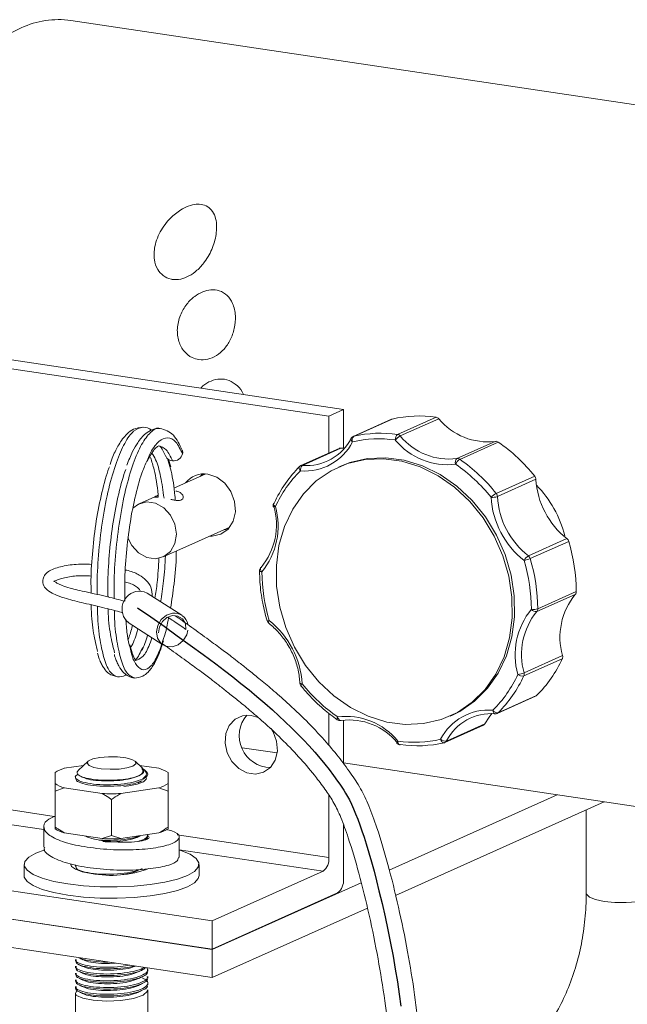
# Model space of a CAD drawing. Header units: millimetres. Extents: x 0 to 420, y 0 to 297.
# Tile 16 of 31: x 188.98 to 195.6, y 214.68 to 225.4. Entities that reach past the tile are written whole.
import ezdxf

# ---------------------------------------------------------------- set-up
doc = ezdxf.new("R2010")
doc.units = ezdxf.units.MM

msp = doc.modelspace()

# ---------------------------------------------------------------- linework, layer by layer
at = {"color": 7, "linetype": 'Continuous', "lineweight": 0}
for p, q in [((198.144, 224.106), (189.536, 225.393)), ((192.347, 221.084), (183.548, 222.399)), ((192.506, 221.155), (183.707, 222.47)), ((192.347, 221.084), (192.506, 221.155)), ((192.506, 221.155), (192.506, 220.735)), ((192.347, 220.683), (192.347, 221.084)), ((193.029, 221.05), (192.61, 220.862)), ((193.035, 221.052), (192.616, 220.864)), ((193.095, 220.885), (193.514, 221.072)), ((193.543, 221.056), (193.124, 220.868)), ((193.74, 220.621), (194.159, 220.809)), ((194.19, 220.801), (193.771, 220.613)), ((192.46, 220.733), (192.04, 220.545)), ((192.478, 220.736), (192.058, 220.548)), ((192.506, 220.735), (192.478, 220.736)), ((190.624, 220.533), (190.601, 220.612)), ((192.476, 220.54), (192.451, 220.529)), ((191.008, 220.456), (190.657, 220.298)), ((194.168, 220.242), (194.588, 220.43)), ((194.601, 220.396), (194.182, 220.208)), ((190.449, 220.205), (190.281, 220.13)), ((190.486, 220.221), (190.449, 220.205)), ((190.755, 219.646), (191.268, 219.876)), ((191.243, 219.847), (191.205, 219.848)), ((191.236, 219.862), (191.257, 219.862)), ((194.519, 219.562), (194.938, 219.75)), ((194.958, 219.72), (194.539, 219.533)), ((190.541, 219.55), (190.755, 219.646)), ((194.622, 218.986), (195.041, 219.174)), ((190.744, 218.915), (190.369, 219.156)), ((195.03, 219.143), (194.611, 218.955)), ((190.162, 218.836), (190.538, 218.594)), ((194.888, 218.442), (194.469, 218.254)), ((194.472, 218.289), (194.891, 218.477)), ((194.179, 217.846), (194.598, 218.034)), ((194.189, 217.853), (194.608, 218.041)), ((192.347, 217.497), (192.347, 217.848)), ((193.667, 217.817), (193.692, 217.828)), ((192.475, 217.769), (192.479, 217.77)), ((192.506, 217.774), (192.506, 217.299)), ((193.61, 217.53), (194.029, 217.718)), ((193.627, 217.546), (194.046, 217.734)), ((191.403, 217.473), (191.783, 217.416)), ((189.465, 217.25), (189.675, 217.281)), ((189.723, 217.325), (189.615, 217.225)), ((190.316, 217.251), (190.237, 217.325)), ((190.284, 217.281), (190.494, 217.25)), ((192.506, 217.308), (197.027, 216.633)), ((189.364, 217.081), (189.364, 217.204)), ((189.586, 217.153), (189.586, 217.142)), ((190.359, 217.211), (190.337, 217.232)), ((190.596, 217.204), (190.596, 217.081)), ((189.364, 217.001), (189.364, 217.081)), ((189.465, 217.035), (189.364, 217.001)), ((189.878, 216.974), (189.465, 217.035)), ((190.494, 217.035), (190.081, 216.974)), ((190.596, 217.001), (190.494, 217.035)), ((189.364, 216.609), (189.364, 217.001)), ((190.596, 216.609), (190.596, 217.001)), ((192.347, 216.278), (192.347, 216.953)), ((193.004, 216.141), (194.833, 216.961)), ((191.077, 215.586), (182.278, 216.901)), ((189.98, 216.517), (189.98, 216.909)), ((195.346, 216.884), (193.072, 215.865)), ((195.149, 216.795), (195.149, 215.887)), ((189.243, 216.612), (189.243, 216.391)), ((190.596, 216.609), (190.596, 216.59)), ((192.506, 216.633), (192.506, 216.042)), ((191.077, 215.279), (182.278, 216.594)), ((191.077, 215.277), (182.278, 216.592)), ((189.878, 216.483), (189.465, 216.545)), ((189.878, 216.483), (189.98, 216.517)), ((189.98, 216.517), (190.081, 216.483)), ((190.494, 216.545), (190.081, 216.483)), ((190.273, 216.504), (190.295, 216.515)), ((190.373, 216.511), (190.373, 216.527)), ((190.716, 216.277), (190.716, 216.498)), ((191.077, 214.97), (182.278, 216.285)), ((189.027, 216.203), (189.027, 216.08)), ((189.586, 216.197), (189.586, 216.18)), ((190.932, 216.08), (190.932, 216.203)), ((191.077, 215.586), (192.283, 216.127)), ((191.077, 215.277), (192.698, 216.003)), ((192.442, 215.891), (191.077, 215.279)), ((192.766, 215.727), (191.077, 214.97)), ((191.077, 215.279), (191.077, 215.586)), ((191.077, 214.97), (191.077, 215.277)), ((189.586, 215.166), (189.586, 215.149)), ((189.586, 215.093), (189.586, 215.076)), ((189.586, 215.019), (189.586, 215.002)), ((190.373, 215.039), (190.373, 215.056)), ((189.586, 214.945), (189.586, 214.928)), ((190.373, 214.965), (190.373, 214.982)), ((190.373, 214.892), (190.373, 214.909)), ((189.586, 214.872), (189.586, 214.855)), ((189.586, 214.798), (189.586, 213.394)), ((190.373, 213.394), (190.373, 214.835))]:
    msp.add_line(p, q, dxfattribs=at)
at = {"color": 8, "linetype": 'Continuous', "lineweight": 0}
for p, q in [((190.628, 220.485), (190.588, 220.622)), ((189.356, 216.725), (185.193, 217.347)), ((189.243, 216.581), (185.217, 217.183)), ((192.347, 216.278), (190.693, 216.525)), ((192.283, 216.127), (190.716, 216.361))]:
    msp.add_line(p, q, dxfattribs=at)
at = {"color": 8, "linetype": 'Continuous', "lineweight": 0, "flags": 128}
for points in [[(188.994, 225.313), (188.886, 225.26), (188.705, 225.145), (188.525, 224.997), (188.35, 224.817), (188.181, 224.609), (188.02, 224.372), (187.867, 224.111), (187.725, 223.826), (187.594, 223.521), (187.476, 223.199), (187.373, 222.862), (187.284, 222.514), (187.211, 222.158), (187.177, 221.952)], [(192.605, 220.804), (192.598, 220.81), (192.592, 220.816), (192.588, 220.822), (192.585, 220.828), (192.584, 220.834), (192.585, 220.838), (192.586, 220.839)], [(192.616, 220.864), (192.612, 220.863), (192.61, 220.862)], [(192.036, 220.488), (192.03, 220.496), (192.026, 220.503), (192.023, 220.511), (192.021, 220.519), (192.021, 220.525), (192.023, 220.531), (192.026, 220.535), (192.026, 220.535)], [(191.743, 220.131), (191.743, 220.131), (191.742, 220.126), (191.743, 220.121), (191.746, 220.115), (191.751, 220.11), (191.757, 220.104), (191.764, 220.098)], [(191.616, 219.388), (191.608, 219.389), (191.601, 219.391), (191.596, 219.393), (191.592, 219.395), (191.591, 219.398), (191.591, 219.399)], [(191.616, 219.388), (191.61, 219.395), (191.605, 219.403), (191.602, 219.41), (191.6, 219.418), (191.6, 219.424), (191.601, 219.429), (191.603, 219.433)], [(191.696, 218.857), (191.693, 218.85), (191.69, 218.843), (191.689, 218.837), (191.689, 218.833), (191.69, 218.829), (191.691, 218.828)], [(192.056, 218.169), (192.048, 218.17), (192.041, 218.171), (192.036, 218.173), (192.032, 218.174), (192.031, 218.177), (192.031, 218.177)], [(192.056, 218.169), (192.051, 218.163), (192.046, 218.158), (192.043, 218.154), (192.042, 218.151), (192.042, 218.148), (192.042, 218.148)], [(192.438, 217.777), (192.437, 217.779), (192.435, 217.782), (192.435, 217.787), (192.436, 217.793), (192.438, 217.8), (192.442, 217.808)], [(192.442, 217.808), (192.444, 217.798), (192.448, 217.79), (192.453, 217.783), (192.458, 217.777), (192.463, 217.772), (192.468, 217.77), (192.474, 217.769), (192.475, 217.769)], [(194.132, 217.881), (194.134, 217.872), (194.136, 217.863), (194.138, 217.855), (194.142, 217.849), (194.146, 217.845), (194.151, 217.842), (194.154, 217.842)], [(193.6, 217.527), (193.598, 217.526), (193.592, 217.527), (193.587, 217.529), (193.581, 217.534), (193.576, 217.54), (193.571, 217.547), (193.567, 217.555), (193.563, 217.565)], [(193.098, 217.545), (193.093, 217.538), (193.089, 217.533), (193.087, 217.528), (193.085, 217.525), (193.086, 217.523), (193.086, 217.522)], [(193.098, 217.545), (193.099, 217.535), (193.101, 217.527), (193.103, 217.519), (193.106, 217.513), (193.11, 217.509), (193.115, 217.506), (193.117, 217.506)], [(195.149, 215.887), (195.151, 215.877), (195.183, 215.846), (195.25, 215.819), (195.345, 215.799), (195.46, 215.788), (195.583, 215.786), (195.702, 215.794), (195.806, 215.812), (195.883, 215.836), (195.927, 215.866), (195.936, 215.887)]]:
    msp.add_lwpolyline(points, dxfattribs=at)
at = {"color": 7, "linetype": 'Continuous', "lineweight": 0, "flags": 128}
for points in [[(193.029, 221.05), (193.031, 221.051), (193.035, 221.052)], [(192.371, 220.489), (192.55, 220.567), (192.741, 220.611), (192.94, 220.62), (193.142, 220.593), (193.342, 220.531), (193.535, 220.435), (193.716, 220.309), (193.881, 220.154), (194.025, 219.976), (194.146, 219.777), (194.241, 219.564), (194.306, 219.341), (194.34, 219.114), (194.343, 218.889), (194.314, 218.67), (194.254, 218.464), (194.165, 218.275), (194.049, 218.108), (193.908, 217.968), (193.746, 217.857), (193.568, 217.779), (193.377, 217.735), (193.178, 217.726), (192.976, 217.753), (192.776, 217.815), (192.583, 217.91), (192.402, 218.037), (192.237, 218.191), (192.092, 218.37), (191.971, 218.568), (191.877, 218.782), (191.812, 219.005), (191.777, 219.232), (191.775, 219.457), (191.803, 219.676), (191.863, 219.882), (191.952, 220.071), (192.069, 220.238), (192.209, 220.378), (192.371, 220.489)], [(192.476, 220.54), (192.575, 220.579), (192.766, 220.623), (192.965, 220.631), (193.167, 220.604), (193.367, 220.542), (193.56, 220.447), (193.741, 220.32), (193.906, 220.166), (194.051, 219.987), (194.172, 219.789), (194.266, 219.576), (194.331, 219.353), (194.366, 219.126), (194.368, 218.9), (194.34, 218.681), (194.28, 218.475), (194.191, 218.286), (194.074, 218.12), (193.934, 217.979), (193.772, 217.868), (193.692, 217.828)], [(190.945, 220.427), (190.963, 220.449), (190.97, 220.456)], [(191.046, 219.777), (191.077, 219.776), (191.171, 219.798), (191.25, 219.854), (191.304, 219.939), (191.329, 220.043), (191.32, 220.155), (191.28, 220.263), (191.213, 220.355), (191.125, 220.42), (191.027, 220.453)], [(190.211, 220.08), (190.274, 220.126), (190.363, 220.149), (190.459, 220.135), (190.549, 220.085), (190.622, 220.006), (190.67, 219.906), (190.686, 219.799), (190.67, 219.696), (190.622, 219.611), (190.549, 219.554), (190.459, 219.531), (190.363, 219.545), (190.274, 219.595), (190.201, 219.674), (190.158, 219.759)], [(191.75, 220.137), (191.746, 220.134), (191.743, 220.131)], [(191.603, 219.433), (191.604, 219.434), (191.608, 219.436)], [(190.269, 219.178), (190.334, 219.172), (190.369, 219.156)], [(190.812, 218.754), (190.8, 218.704), (190.761, 218.64), (190.704, 218.594), (190.638, 218.572), (190.572, 218.578), (190.517, 218.611), (190.481, 218.665), (190.469, 218.734), (190.483, 218.805), (190.521, 218.868), (190.578, 218.915), (190.644, 218.937), (190.644, 218.937)], [(190.491, 218.725), (190.5, 218.79), (190.533, 218.849), (190.583, 218.892), (190.643, 218.913), (190.703, 218.907), (190.752, 218.875), (190.783, 218.824), (190.79, 218.761)], [(191.575, 217.803), (191.5, 217.825), (191.407, 217.822), (191.324, 217.784), (191.261, 217.716), (191.223, 217.626), (191.215, 217.522), (191.238, 217.417), (191.29, 217.322), (191.364, 217.246), (191.453, 217.199), (191.547, 217.184), (191.636, 217.205), (191.71, 217.259), (191.762, 217.339), (191.785, 217.437), (191.777, 217.543), (191.74, 217.645), (191.717, 217.681)], [(194.046, 217.734), (194.091, 217.805), (194.122, 217.845)], [(193.117, 217.506), (193.119, 217.506), (193.124, 217.507)], [(190.211, 217.272), (190.243, 217.296), (190.24, 217.322), (190.202, 217.345), (190.134, 217.363), (190.045, 217.374), (189.947, 217.375), (189.853, 217.368), (189.777, 217.352), (189.728, 217.33), (189.713, 217.305), (189.734, 217.28), (189.788, 217.259), (189.868, 217.244), (189.963, 217.238), (190.061, 217.241), (190.147, 217.253), (190.211, 217.272)], [(190.317, 217.247), (190.337, 217.232), (190.36, 217.193), (190.356, 217.172), (190.32, 217.133), (190.319, 217.133), (190.319, 217.133), (190.319, 217.132), (190.319, 217.132), (190.319, 217.132), (190.319, 217.132), (190.319, 217.132)], [(190.36, 217.146), (190.358, 217.131), (190.326, 217.102), (190.26, 217.076), (190.167, 217.057), (190.112, 217.05)], [(190.359, 217.211), (190.366, 217.204), (190.373, 217.186), (190.368, 217.167), (190.35, 217.149), (190.319, 217.132)], [(189.251, 216.362), (189.155, 216.326), (189.078, 216.282), (189.035, 216.235), (189.029, 216.187), (189.06, 216.139), (189.125, 216.094), (189.224, 216.053), (189.352, 216.017), (189.503, 215.989)], [(189.503, 215.989), (189.673, 215.969), (189.855, 215.958), (190.042, 215.957), (190.226, 215.965), (190.401, 215.982), (190.56, 216.007), (190.696, 216.04), (190.805, 216.08), (190.882, 216.124), (190.924, 216.171), (190.93, 216.219), (190.9, 216.267), (190.834, 216.312), (190.735, 216.353), (190.716, 216.359)], [(189.535, 216.203), (189.543, 216.181), (189.585, 216.15), (189.658, 216.123), (189.757, 216.103)], [(189.027, 216.08), (189.029, 216.064), (189.06, 216.016), (189.125, 215.971), (189.224, 215.93), (189.352, 215.895), (189.503, 215.867)], [(189.503, 215.867), (189.673, 215.847), (189.855, 215.836), (190.042, 215.834), (190.226, 215.842), (190.401, 215.859), (190.56, 215.885), (190.696, 215.918), (190.805, 215.957), (190.882, 216.001), (190.924, 216.048), (190.932, 216.08)], [(190.366, 214.835), (190.37, 214.82), (190.322, 214.778), (190.218, 214.743), (190.082, 214.721), (189.929, 214.714), (189.781, 214.722), (189.668, 214.744), (189.599, 214.775), (189.586, 214.798), (189.599, 214.821), (189.599, 214.821)]]:
    msp.add_lwpolyline(points, dxfattribs=at)
at = {"color": 7, "linetype": 'Continuous', "flags": 128}
msp.add_lwpolyline([(190.262, 218.998), (190.407, 218.897), (190.551, 218.795), (190.695, 218.693), (190.837, 218.591), (190.977, 218.488), (191.116, 218.385), (191.208, 218.315), (191.299, 218.245), (191.389, 218.174), (191.477, 218.103), (191.563, 218.031), (191.648, 217.958), (191.731, 217.885), (191.802, 217.821), (191.872, 217.756), (191.94, 217.691), (192.006, 217.625), (192.071, 217.559), (192.133, 217.492), (192.194, 217.424), (192.253, 217.356), (192.302, 217.295), (192.351, 217.234), (192.397, 217.172), (192.442, 217.11), (192.464, 217.077), (192.486, 217.044), (192.508, 217.011), (192.529, 216.977), (192.55, 216.943), (192.571, 216.904), (192.593, 216.858), (192.615, 216.808), (192.638, 216.754), (192.66, 216.696), (192.683, 216.633), (192.706, 216.567), (192.729, 216.498), (192.752, 216.425), (192.781, 216.33), (192.809, 216.231), (192.838, 216.129), (192.865, 216.023), (192.892, 215.915), (192.926, 215.775), (192.958, 215.632), (192.989, 215.488), (193.018, 215.345), (193.045, 215.202), (193.069, 215.062), (193.092, 214.924), (193.112, 214.79), (193.13, 214.657)], dxfattribs=at)
at = {"color": 7, "linetype": 'Continuous', "lineweight": 0}
for centre, radius, start, end in [((189.405, 224.406), 0.996, 82.4343, 114.3561), ((193.33, 219.782), 1.304, 81.889, 103.068), ((193.506, 221.024), 0.049, 40.4236, 80.7957), ((194.075, 221.491), 0.687, 219.2818, 277.0438), ((192.911, 219.594), 1.304, 81.889, 103.068), ((192.083, 221.073), 0.587, 265.4054, 332.7208), ((192.103, 221.097), 0.551, 265.4054, 332.7208), ((192.63, 220.815), 0.0508, 114.1461, 151.639), ((192.652, 220.826), 0.0518, 133.5379, 205.5774), ((192.891, 219.571), 1.266, 81.889, 103.068), ((193.139, 220.831), 0.0691, 129.3194, 185.8351), ((193.222, 220.691), 0.202, 118.9508, 138.8756), ((193.637, 221.288), 0.733, 219.2818, 277.0438), ((193.087, 220.836), 0.049, 40.4236, 80.7957), ((193.656, 221.303), 0.687, 219.2818, 277.0438), ((194.165, 220.767), 0.0428, 53.9627, 98.2067), ((193.105, 219.244), 1.899, 38.6533, 55.1249), ((190.685, 220.687), 0.0701, 347.5011, 20.1542), ((192.475, 220.7), 0.0368, 85.3165, 113.926), ((190.645, 220.676), 0.0795, 201.4813, 268.9229), ((190.653, 220.7), 0.104, 264.9071, 344.3065), ((193.777, 220.581), 0.0544, 132.8663, 202.1719), ((193.835, 220.514), 0.118, 122.6923, 156.6841), ((193.746, 220.579), 0.0428, 53.9627, 98.2067), ((192.686, 219.056), 1.899, 38.6533, 55.1249), ((193.008, 219.557), 1.385, 134.9, 155.2397), ((192.985, 219.535), 1.345, 134.9, 155.2397), ((192.061, 220.499), 0.0508, 114.1461, 134.6502), ((192.101, 220.498), 0.0657, 130.0861, 189.2228), ((192.673, 219.049), 1.843, 38.6533, 55.1249), ((190.987, 220.206), 0.251, 80.7722, 143.2567), ((194.541, 220.392), 0.0599, 3.5794, 38.7835), ((195.489, 220.449), 0.89, 183.4309, 231.7514), ((193.689, 219.455), 1.271, 14.8141, 43.7524), ((194.281, 220.032), 0.238, 118.1956, 135.1041), ((194.128, 220.37), 0.171, 264.8, 288.4005), ((195.06, 220.257), 0.949, 183.4309, 231.7514), ((194.122, 220.204), 0.0599, 3.5794, 38.7835), ((195.07, 220.261), 0.89, 183.4309, 231.7514), ((191.039, 219.903), 0.736, 320.6995, 15.7686), ((191.009, 219.885), 0.785, 320.6995, 15.7686), ((191.789, 220.11), 0.0508, 154.9769, 193.8002), ((194.902, 219.704), 0.0589, 16.2365, 51.839), ((193.05, 219.152), 1.991, 0.631, 16.5883), ((194.587, 219.453), 0.129, 121.9052, 153.0563), ((194.37, 219.95), 0.45, 283.0737, 292.0293), ((192.62, 218.96), 1.933, 0.631, 16.5883), ((194.482, 219.516), 0.0589, 16.2365, 51.839), ((192.631, 218.964), 1.991, 0.631, 16.5883), ((191.641, 219.399), 0.0508, 138.2778, 180.4996), ((193.549, 219.409), 1.933, 180.631, 196.5883), ((190.289, 218.984), 0.195, 96.0525, 229.4858), ((194.995, 219.173), 0.046, 319.6501, 1.7648), ((195.599, 218.677), 0.736, 140.6995, 195.7686), ((195.16, 218.484), 0.785, 140.6995, 195.7686), ((194.576, 219.131), 0.152, 261.0899, 287.6301), ((194.603, 219.016), 0.0617, 214.9003, 277.28), ((194.576, 218.985), 0.046, 319.6501, 1.7648), ((190.664, 218.789), 0.149, 10.7618, 97.4371), ((191.722, 218.869), 0.0508, 196.4819, 232.3733), ((191.109, 218.112), 0.949, 3.4309, 51.7514), ((195.18, 218.489), 0.736, 140.6995, 195.7686), ((193.631, 219.022), 1.385, 314.9, 335.2397), ((194.841, 218.463), 0.0524, 336.1377, 14.716), ((193.183, 218.834), 1.345, 314.9, 335.2397), ((193.212, 218.835), 1.385, 314.9, 335.2397), ((194.351, 218.601), 0.335, 279.2503, 291.2887), ((194.454, 218.333), 0.0796, 231.319, 281.0095), ((194.421, 218.276), 0.0524, 336.1377, 14.716), ((192.081, 218.18), 0.0508, 183.3164, 218.8108), ((193.496, 219.32), 1.843, 218.6533, 235.1249), ((194.583, 218.067), 0.0361, 294.2074, 314.7834), ((191.718, 217.604), 0.348, 139.9439, 268.3483), ((192.531, 217.081), 0.733, 39.2818, 97.0438), ((194.085, 217.296), 0.587, 85.4054, 152.7208), ((194.117, 217.294), 0.551, 85.4054, 152.7208), ((194.183, 217.912), 0.0588, 211.5223, 276.5487), ((194.158, 217.892), 0.0508, 265.6133, 294.1461), ((192.467, 217.819), 0.0508, 235.3063, 279.5243), ((192.563, 217.089), 0.687, 39.2818, 97.0438), ((194.013, 217.752), 0.0374, 294.4896, 332.4416), ((193.277, 218.798), 1.266, 261.889, 283.068), ((193.614, 217.621), 0.0753, 227.8894, 280.2185), ((193.124, 217.556), 0.0508, 221.5514, 262.1109), ((193.308, 218.798), 1.304, 261.889, 283.068), ((193.589, 217.576), 0.0508, 283.2605, 294.1461), ((189.583, 216.851), 0.415, 106.4416, 121.8506), ((190.376, 216.851), 0.415, 58.1494, 73.5584), ((189.583, 217.434), 0.415, 238.1494, 253.5584), ((190.376, 217.434), 0.415, 286.4416, 301.8506), ((189.98, 219.507), 2.535, 267.7029, 272.2971), ((189.583, 216.943), 0.415, 238.1494, 253.5584), ((190.376, 216.943), 0.415, 286.4416, 301.8506), ((189.98, 219.016), 2.535, 267.7029, 272.2971), ((192.173, 216.262), 0.174, 309.1832, 5.238), ((189.977, 217.257), 1.174, 259.2291, 290.3725), ((192.332, 216.026), 0.174, 309.1832, 5.238)]:
    msp.add_arc(centre, radius, start, end, dxfattribs=at)
at = {"color": 8, "linetype": 'Continuous', "lineweight": 0}
for centre, radius, start, end in [((192.055, 220.512), 0.0368, 85.3165, 113.926), ((191.751, 220.132), 0.0359, 252.258, 291.2417), ((191.679, 218.898), 0.0445, 262.0773, 292.7112), ((194.164, 217.879), 0.0361, 294.2074, 314.7834), ((193.594, 217.564), 0.0377, 294.6661, 332.2651)]:
    msp.add_arc(centre, radius, start, end, dxfattribs=at)
at = {"color": 7, "linetype": 'Continuous', "lineweight": 0}
for points, knots in [([(190.641, 222.573), (190.671, 222.572), (190.732, 222.57), (190.826, 222.608), (190.917, 222.673), (191.01, 222.777), (191.086, 222.921), (191.13, 223.092), (191.123, 223.234), (191.074, 223.329), (191.014, 223.377), (190.941, 223.396), (190.854, 223.387), (190.751, 223.347), (190.627, 223.257), (190.512, 223.114), (190.445, 222.946), (190.437, 222.795), (190.474, 222.684), (190.539, 222.609), (190.601, 222.58), (190.636, 222.574), (190.641, 222.573)], [0, 0, 0, 0, 0.039206, 0.078319, 0.119681, 0.167951, 0.239382, 0.311777, 0.394782, 0.438702, 0.473911, 0.50937, 0.539618, 0.579607, 0.636765, 0.715183, 0.794699, 0.858272, 0.908964, 0.951493, 0.994203, 1, 1, 1, 1]), ([(190.929, 221.699), (190.962, 221.698), (191.028, 221.696), (191.124, 221.739), (191.21, 221.812), (191.278, 221.915), (191.323, 222.042), (191.335, 222.181), (191.307, 222.307), (191.245, 222.402), (191.16, 222.455), (191.064, 222.465), (190.97, 222.442), (190.878, 222.389), (190.791, 222.303), (190.722, 222.182), (190.688, 222.039), (190.704, 221.898), (190.764, 221.786), (190.845, 221.72), (190.905, 221.705), (190.929, 221.699)], [0, 0, 0, 0, 0.047267, 0.09449, 0.142925, 0.194752, 0.251426, 0.313441, 0.378588, 0.430122, 0.481948, 0.526555, 0.56826, 0.612924, 0.664334, 0.723775, 0.788496, 0.852313, 0.910449, 0.962553, 1, 1, 1, 1]), ([(191.415, 221.318), (191.411, 221.328), (191.393, 221.376), (191.331, 221.437), (191.238, 221.486), (191.135, 221.493), (191.039, 221.459), (190.975, 221.421), (190.953, 221.389), (190.952, 221.388)], [0, 0, 0, 0, 0.053248, 0.254146, 0.445913, 0.62795, 0.807142, 0.99178, 1, 1, 1, 1]), ([(190.324, 220.963), (190.288, 220.959), (190.224, 220.953), (190.133, 220.883), (190.061, 220.784), (190.002, 220.671), (189.973, 220.589), (189.963, 220.559)], [0, 0, 0, 0, 0.225771, 0.4016, 0.66203, 0.878629, 1, 1, 1, 1]), ([(190.508, 220.95), (190.478, 220.948), (190.423, 220.944), (190.338, 220.889), (190.27, 220.809), (190.203, 220.693), (190.166, 220.601), (190.146, 220.55)], [0, 0, 0, 0, 0.188268, 0.348638, 0.591052, 0.769786, 1, 1, 1, 1]), ([(190.415, 220.932), (190.414, 220.933), (190.387, 220.955), (190.355, 220.959), (190.324, 220.963)], [0, 0, 0, 0, 0.043163, 1, 1, 1, 1]), ([(190.75, 220.712), (190.721, 220.774), (190.66, 220.902), (190.56, 220.934), (190.508, 220.95)], [0, 0, 0, 0, 0.484932, 1, 1, 1, 1]), ([(190.368, 220.59), (190.387, 220.627), (190.413, 220.679), (190.446, 220.721), (190.466, 220.743), (190.482, 220.757), (190.49, 220.759), (190.495, 220.76)], [0, 0, 0, 0, 0.301681, 0.419524, 0.545692, 0.739169, 1, 1, 1, 1]), ([(190.495, 220.76), (190.502, 220.758), (190.517, 220.754), (190.552, 220.685), (190.572, 220.646)], [0, 0, 0, 0, 0.433414, 1, 1, 1, 1]), ([(190.374, 220.615), (190.356, 220.576), (190.307, 220.473), (190.24, 220.232), (190.178, 219.925), (190.139, 219.596), (190.12, 219.302), (190.124, 219.135), (190.125, 219.068)], [0, 0, 0, 0, 0.1189247, 0.3108576, 0.5027905, 0.6881758, 0.8735612, 1, 1, 1, 1]), ([(190.487, 220.201), (190.487, 220.21), (190.48, 220.324), (190.452, 220.481), (190.418, 220.59), (190.404, 220.632)], [0, 0, 0, 0, 0.051604, 0.626648, 1, 1, 1, 1]), ([(189.958, 220.532), (189.956, 220.527), (189.924, 220.455), (189.872, 220.255), (189.81, 219.951), (189.771, 219.622), (189.753, 219.35), (189.756, 219.204), (189.757, 219.157)], [0, 0, 0, 0, 0.017311, 0.241337, 0.465364, 0.681748, 0.898132, 1, 1, 1, 1]), ([(190.136, 220.504), (190.136, 220.504), (190.106, 220.437), (190.056, 220.242), (189.994, 219.938), (189.955, 219.609), (189.937, 219.327), (189.94, 219.171), (189.941, 219.115)], [0, 0, 0, 0, 0.000734, 0.223766, 0.446798, 0.662222, 0.877645, 1, 1, 1, 1]), ([(190.672, 220.168), (190.672, 220.184), (190.665, 220.306), (190.645, 220.402), (190.628, 220.485)], [0, 0, 0, 0, 0.133961, 1, 1, 1, 1]), ([(190.978, 220.45), (190.975, 220.447), (190.969, 220.444), (190.966, 220.438), (190.966, 220.436)], [0, 0, 0, 0, 0.731092, 1, 1, 1, 1]), ([(190.681, 220.268), (190.695, 220.264), (190.722, 220.258), (190.749, 220.236), (190.763, 220.209), (190.759, 220.183), (190.737, 220.167), (190.703, 220.163), (190.666, 220.168), (190.637, 220.174), (190.625, 220.177)], [0, 0, 0, 0, 0.125439, 0.250587, 0.383361, 0.526292, 0.660474, 0.778719, 0.899838, 1, 1, 1, 1]), ([(190.487, 220.2), (190.483, 220.201), (190.467, 220.202), (190.45, 220.202), (190.44, 220.201), (190.449, 220.205), (190.467, 220.213), (190.483, 220.22), (190.486, 220.221)], [0, 0, 0, 0, 0.072642, 0.277478, 0.502485, 0.738041, 0.950809, 1, 1, 1, 1]), ([(190.622, 218.993), (190.635, 219.08), (190.664, 219.264), (190.684, 219.484), (190.685, 219.603), (190.685, 219.615)], [0, 0, 0, 0, 0.442998, 0.946035, 1, 1, 1, 1]), ([(190.452, 219.103), (190.461, 219.158), (190.482, 219.294), (190.491, 219.446), (190.496, 219.536)], [0, 0, 0, 0, 0.403879, 1, 1, 1, 1]), ([(189.765, 219.47), (189.732, 219.472), (189.667, 219.475), (189.57, 219.469), (189.482, 219.457), (189.373, 219.432), (189.291, 219.4), (189.238, 219.336), (189.225, 219.277), (189.247, 219.215), (189.305, 219.17), (189.388, 219.129), (189.507, 219.089), (189.69, 219.045), (189.898, 218.998), (190.03, 218.963), (190.09, 218.947)], [0, 0, 0, 0, 0.043881, 0.087169, 0.129676, 0.175098, 0.271286, 0.318002, 0.361927, 0.429309, 0.508371, 0.567634, 0.639243, 0.752561, 0.887076, 1, 1, 1, 1]), ([(190.422, 219.122), (190.421, 219.155), (190.419, 219.214), (190.368, 219.294), (190.283, 219.356), (190.204, 219.392), (190.141, 219.406), (190.131, 219.408)], [0, 0, 0, 0, 0.312373, 0.565584, 0.75396, 0.959988, 1, 1, 1, 1]), ([(191.591, 219.399), (191.592, 219.358), (191.595, 219.242), (191.619, 219.059), (191.656, 218.919), (191.673, 218.854)], [0, 0, 0, 0, 0.222185, 0.641081, 1, 1, 1, 1]), ([(190.125, 219.068), (190.064, 219.084), (189.928, 219.12), (189.719, 219.165), (189.546, 219.205), (189.445, 219.238), (189.394, 219.26), (189.366, 219.277), (189.35, 219.291), (189.35, 219.28), (189.349, 219.283), (189.372, 219.295), (189.408, 219.309), (189.465, 219.325), (189.536, 219.338), (189.611, 219.345), (189.688, 219.348), (189.735, 219.344), (189.758, 219.343)], [0, 0, 0, 0, 0.127842, 0.279212, 0.398685, 0.468316, 0.521372, 0.558153, 0.583401, 0.643462, 0.719409, 0.761627, 0.804765, 0.84876, 0.891248, 0.929927, 0.965434, 1, 1, 1, 1]), ([(190.124, 219.279), (190.147, 219.272), (190.199, 219.258), (190.246, 219.232), (190.28, 219.204), (190.289, 219.185), (190.293, 219.176)], [0, 0, 0, 0, 0.211877, 0.455793, 0.744331, 1, 1, 1, 1]), ([(189.758, 219.029), (189.758, 219.015), (189.759, 218.896), (189.781, 218.71), (189.813, 218.583), (189.828, 218.52)], [0, 0, 0, 0, 0.064373, 0.540305, 1, 1, 1, 1]), ([(189.942, 218.985), (189.942, 218.981), (189.943, 218.874), (189.965, 218.698), (189.997, 218.57), (190.012, 218.508)], [0, 0, 0, 0, 0.0173444, 0.5171981, 1, 1, 1, 1]), ([(189.007, 210.176), (189.117, 210.121), (189.32, 210.021), (189.596, 209.916), (189.822, 209.845), (190.006, 209.799), (190.163, 209.767), (190.317, 209.743), (190.49, 209.724), (190.688, 209.716), (190.898, 209.722), (191.11, 209.746), (191.307, 209.785), (191.481, 209.833), (191.623, 209.884), (191.747, 209.936), (191.873, 209.997), (192.018, 210.078), (192.18, 210.185), (192.359, 210.325), (192.537, 210.492), (192.715, 210.692), (192.884, 210.915), (193.054, 211.183), (193.208, 211.44), (193.301, 211.735), (193.35, 211.981), (193.381, 212.231), (193.402, 212.541), (193.408, 212.938), (193.395, 213.402), (193.372, 213.873), (193.336, 214.331), (193.282, 214.791), (193.205, 215.262), (193.107, 215.737), (192.996, 216.189), (192.887, 216.559), (192.787, 216.834), (192.691, 217.039), (192.577, 217.206), (192.446, 217.384), (192.284, 217.574), (192.097, 217.772), (191.906, 217.952), (191.734, 218.103), (191.593, 218.221), (191.474, 218.317), (191.374, 218.396), (191.274, 218.473), (191.156, 218.562), (191.004, 218.674), (190.84, 218.793), (190.726, 218.873), (190.674, 218.91)], [0, 0, 0, 0, 0.035914, 0.065777, 0.089598, 0.109239, 0.12552, 0.140581, 0.159421, 0.181657, 0.204951, 0.228206, 0.251399, 0.270328, 0.286374, 0.29955, 0.313044, 0.330113, 0.350596, 0.370924, 0.396076, 0.418238, 0.44153, 0.466821, 0.493941, 0.509839, 0.523712, 0.53607, 0.549723, 0.570846, 0.594287, 0.616625, 0.638019, 0.659354, 0.681807, 0.705508, 0.728858, 0.74971, 0.763148, 0.774692, 0.787511, 0.802613, 0.819944, 0.841886, 0.865215, 0.883194, 0.899021, 0.912144, 0.92273, 0.932208, 0.94529, 0.96209, 0.982707, 1, 1, 1, 1]), ([(190.136, 218.859), (190.14, 218.801), (190.149, 218.683), (190.17, 218.604), (190.181, 218.564)], [0, 0, 0, 0, 0.495409, 1, 1, 1, 1]), ([(190.547, 218.663), (190.549, 218.669), (190.571, 218.727), (190.587, 218.812), (190.601, 218.888)], [0, 0, 0, 0, 0.107759, 1, 1, 1, 1]), ([(190.79, 218.761), (190.745, 218.792), (190.679, 218.837), (190.613, 218.881), (190.592, 218.894)], [0, 0, 0, 0, 0.683274, 1, 1, 1, 1]), ([(190.207, 218.807), (190.205, 218.797), (190.191, 218.735), (190.175, 218.689), (190.162, 218.65)], [0, 0, 0, 0, 0.167369, 1, 1, 1, 1]), ([(191.691, 218.828), (191.71, 218.812), (191.768, 218.765), (191.853, 218.669), (191.936, 218.538), (191.995, 218.394), (192.023, 218.272), (192.029, 218.199), (192.031, 218.177)], [0, 0, 0, 0, 0.1034328, 0.3052871, 0.5072703, 0.7090924, 0.9107833, 1, 1, 1, 1]), ([(190.227, 218.232), (190.259, 218.236), (190.315, 218.242), (190.388, 218.302), (190.445, 218.384), (190.499, 218.493), (190.529, 218.587), (190.544, 218.636)], [0, 0, 0, 0, 0.203208, 0.360177, 0.586869, 0.786611, 1, 1, 1, 1]), ([(190.313, 218.536), (190.333, 218.581), (190.354, 218.627), (190.371, 218.699), (190.371, 218.701)], [0, 0, 0, 0, 0.967244, 1, 1, 1, 1]), ([(190.545, 218.597), (190.574, 218.577), (190.664, 218.513), (190.803, 218.412), (190.951, 218.303), (191.068, 218.215), (191.166, 218.139), (191.262, 218.064), (191.374, 217.974), (191.506, 217.864), (191.669, 217.722), (191.85, 217.552), (192.036, 217.357), (192.191, 217.176), (192.31, 217.011), (192.402, 216.878), (192.483, 216.705), (192.575, 216.448), (192.68, 216.092), (192.788, 215.649), (192.883, 215.185), (192.957, 214.727), (193.009, 214.282), (193.043, 213.838), (193.065, 213.38), (193.078, 212.927), (193.071, 212.545), (193.051, 212.251), (193.022, 212.02), (192.977, 211.798), (192.892, 211.545), (192.754, 211.33), (192.599, 211.081), (192.443, 210.881), (192.281, 210.704), (192.12, 210.556), (191.961, 210.434), (191.821, 210.344), (191.698, 210.277), (191.59, 210.227), (191.481, 210.182), (191.356, 210.14), (191.204, 210.1), (191.032, 210.068), (190.846, 210.05), (190.661, 210.046), (190.488, 210.055), (190.338, 210.073), (190.214, 210.093), (190.102, 210.116), (189.987, 210.143), (189.853, 210.18), (189.674, 210.238), (189.436, 210.333), (189.243, 210.418), (189.135, 210.481), (189.129, 210.484)], [0, 0, 0, 0, 0.010142, 0.031148, 0.048358, 0.061876, 0.071822, 0.082502, 0.09546, 0.111147, 0.129133, 0.153068, 0.175633, 0.196476, 0.209758, 0.220773, 0.231516, 0.244485, 0.265532, 0.289264, 0.313224, 0.335706, 0.356959, 0.378392, 0.400959, 0.424614, 0.445771, 0.459295, 0.471374, 0.484783, 0.500314, 0.527398, 0.552532, 0.575757, 0.598641, 0.624642, 0.645439, 0.665665, 0.682365, 0.695521, 0.709107, 0.725567, 0.744859, 0.768408, 0.792033, 0.815708, 0.837949, 0.856328, 0.871163, 0.883224, 0.897133, 0.912883, 0.9314, 0.961575, 0.997849, 1, 1, 1, 1]), ([(190.244, 218.423), (190.245, 218.423), (190.247, 218.423), (190.236, 218.435), (190.208, 218.483), (190.188, 218.559), (190.179, 218.592)], [0, 0, 0, 0, 0.055198, 0.288112, 0.693451, 1, 1, 1, 1]), ([(190.318, 218.563), (190.305, 218.536), (190.278, 218.475), (190.248, 218.435), (190.234, 218.424), (190.236, 218.424), (190.237, 218.424)], [0, 0, 0, 0, 0.3025606, 0.6752024, 0.9277862, 1, 1, 1, 1]), ([(189.827, 218.501), (189.835, 218.474), (189.848, 218.428), (189.872, 218.379), (189.901, 218.329), (189.957, 218.266), (190.011, 218.253), (190.043, 218.245)], [0, 0, 0, 0, 0.1920454, 0.3338805, 0.4674841, 0.6834791, 1, 1, 1, 1]), ([(190.01, 218.489), (190.012, 218.48), (190.019, 218.45), (190.035, 218.411), (190.063, 218.35), (190.107, 218.289), (190.166, 218.244), (190.206, 218.236), (190.227, 218.232)], [0, 0, 0, 0, 0.062432, 0.201261, 0.336278, 0.592043, 0.777055, 1, 1, 1, 1]), ([(190.043, 218.245), (190.074, 218.246), (190.109, 218.246), (190.136, 218.267), (190.139, 218.269)], [0, 0, 0, 0, 0.9063265, 1, 1, 1, 1]), ([(192.042, 218.148), (192.068, 218.117), (192.144, 218.026), (192.275, 217.898), (192.387, 217.816), (192.438, 217.777)], [0, 0, 0, 0, 0.222027, 0.641055, 1, 1, 1, 1]), ([(189.616, 217.225), (189.609, 217.215), (189.595, 217.195), (189.629, 217.166), (189.699, 217.141), (189.801, 217.123), (189.922, 217.116), (190.047, 217.12), (190.163, 217.134), (190.257, 217.157), (190.317, 217.188), (190.341, 217.22), (190.323, 217.241), (190.315, 217.25)], [0, 0, 0, 0, 0.092369, 0.186601, 0.280691, 0.374827, 0.46721, 0.559279, 0.651385, 0.741918, 0.831966, 0.922044, 1, 1, 1, 1]), ([(190.311, 217.245), (190.318, 217.231), (190.331, 217.205), (190.284, 217.167), (190.194, 217.136), (190.071, 217.115), (189.933, 217.109), (189.805, 217.115), (189.713, 217.131), (189.686, 217.144), (189.677, 217.149)], [0, 0, 0, 0, 0.13434, 0.264507, 0.40002, 0.532075, 0.66413, 0.799643, 0.92981, 1, 1, 1, 1]), ([(190.319, 217.132), (190.287, 217.12), (190.226, 217.096), (190.083, 217.074), (189.927, 217.067), (189.778, 217.075), (189.659, 217.098), (189.591, 217.129), (189.576, 217.161), (189.606, 217.178), (189.616, 217.184)], [0, 0, 0, 0, 0.132976, 0.262445, 0.394227, 0.529457, 0.659355, 0.793416, 0.927477, 1, 1, 1, 1]), ([(190.311, 217.113), (190.282, 217.102), (190.224, 217.078), (190.083, 217.057), (189.927, 217.05), (189.777, 217.058), (189.661, 217.081), (189.592, 217.109), (189.593, 217.129), (189.593, 217.137)], [0, 0, 0, 0, 0.138735, 0.289793, 0.44085, 0.595859, 0.744757, 0.898427, 1, 1, 1, 1]), ([(189.646, 217.161), (189.647, 217.16), (189.655, 217.156), (189.664, 217.152), (189.671, 217.149)], [0, 0, 0, 0, 0.089212, 1, 1, 1, 1]), ([(190.269, 217.091), (190.276, 217.095), (190.291, 217.102), (190.306, 217.109), (190.313, 217.113)], [0, 0, 0, 0, 0.499977, 1, 1, 1, 1]), ([(190.596, 217.081), (190.596, 217.076), (190.596, 217.051), (190.596, 217.024), (190.596, 217.001)], [0, 0, 0, 0, 0.196412, 1, 1, 1, 1]), ([(189.98, 216.909), (189.97, 216.916), (189.937, 216.939), (189.902, 216.959), (189.878, 216.974)], [0, 0, 0, 0, 0.298024, 1, 1, 1, 1]), ([(190.081, 216.974), (190.074, 216.97), (190.04, 216.95), (190.006, 216.928), (189.98, 216.909)], [0, 0, 0, 0, 0.196412, 1, 1, 1, 1]), ([(190.574, 216.582), (190.596, 216.577), (190.682, 216.558), (190.729, 216.51), (190.699, 216.448), (190.553, 216.396), (190.321, 216.363), (190.037, 216.356), (189.744, 216.381), (189.488, 216.431), (189.304, 216.506), (189.229, 216.594), (189.249, 216.673), (189.332, 216.714), (189.364, 216.729)], [0, 0, 0, 0, 0.032469, 0.124724, 0.214105, 0.307167, 0.397849, 0.48853, 0.581593, 0.670974, 0.763229, 0.855484, 0.944866, 1, 1, 1, 1]), ([(189.364, 216.609), (189.374, 216.602), (189.407, 216.579), (189.441, 216.559), (189.465, 216.545)], [0, 0, 0, 0, 0.298024, 1, 1, 1, 1]), ([(189.364, 216.59), (189.364, 216.591), (189.364, 216.595), (189.364, 216.603), (189.364, 216.609)], [0, 0, 0, 0, 0.196412, 1, 1, 1, 1]), ([(190.494, 216.545), (190.501, 216.548), (190.535, 216.568), (190.569, 216.591), (190.596, 216.609)], [0, 0, 0, 0, 0.196412, 1, 1, 1, 1]), ([(190.371, 216.511), (190.377, 216.508), (190.398, 216.498), (190.373, 216.474), (190.297, 216.454), (190.168, 216.441), (190.01, 216.444), (189.853, 216.465), (189.739, 216.488), (189.701, 216.507), (189.694, 216.51)], [0, 0, 0, 0, 0.0492437, 0.1992284, 0.3554673, 0.5076601, 0.659853, 0.8160918, 0.9660766, 1, 1, 1, 1]), ([(190.274, 216.512), (190.256, 216.505), (190.208, 216.486), (190.083, 216.469), (189.948, 216.461), (189.873, 216.466), (189.846, 216.468)], [0, 0, 0, 0, 0.175978, 0.495443, 0.814908, 1, 1, 1, 1]), ([(190.273, 216.505), (190.247, 216.494), (190.194, 216.472), (190.071, 216.454), (189.96, 216.446), (189.901, 216.45), (189.884, 216.451)], [0, 0, 0, 0, 0.288713, 0.58311, 0.877508, 1, 1, 1, 1]), ([(190.366, 216.528), (190.368, 216.523), (190.375, 216.503), (190.341, 216.476), (190.288, 216.459), (190.269, 216.453)], [0, 0, 0, 0, 0.186061, 0.717852, 1, 1, 1, 1]), ([(190.366, 216.511), (190.369, 216.506), (190.375, 216.49), (190.352, 216.476), (190.336, 216.467)], [0, 0, 0, 0, 0.334364, 1, 1, 1, 1]), ([(190.708, 216.277), (190.704, 216.261), (190.696, 216.223), (190.551, 216.176), (190.321, 216.142), (190.036, 216.136), (189.745, 216.16), (189.486, 216.211), (189.311, 216.285), (189.232, 216.351), (189.249, 216.386), (189.251, 216.391)], [0, 0, 0, 0, 0.099583, 0.226933, 0.351025, 0.475117, 0.602467, 0.724779, 0.851025, 0.97727, 1, 1, 1, 1]), ([(190.313, 216.157), (190.284, 216.145), (190.224, 216.122), (190.083, 216.1), (189.927, 216.093), (189.777, 216.101), (189.661, 216.124), (189.592, 216.152), (189.593, 216.172), (189.593, 216.18)], [0, 0, 0, 0, 0.141229, 0.291849, 0.442469, 0.597029, 0.745496, 0.898721, 1, 1, 1, 1]), ([(190.27, 216.135), (190.245, 216.125), (190.201, 216.106), (190.13, 216.096), (190.099, 216.092)], [0, 0, 0, 0, 0.556157, 1, 1, 1, 1]), ([(195.149, 215.887), (195.148, 215.84), (195.146, 215.699), (195.123, 215.469), (195.071, 215.203), (194.994, 214.949), (194.893, 214.711), (194.769, 214.49), (194.624, 214.289), (194.458, 214.11), (194.273, 213.955), (194.072, 213.825), (193.855, 213.722), (193.625, 213.652), (193.466, 213.615), (193.383, 213.611), (193.383, 213.611)], [0, 0, 0, 0, 0.039576, 0.118026, 0.196524, 0.275149, 0.353978, 0.433103, 0.512623, 0.592634, 0.673196, 0.754305, 0.835862, 0.917671, 0.9994, 1, 1, 1, 1]), ([(193.403, 212.823), (193.489, 212.832), (193.672, 212.852), (193.943, 212.921), (194.214, 213.019), (194.473, 213.147), (194.716, 213.303), (194.941, 213.484), (195.148, 213.691), (195.334, 213.92), (195.497, 214.171), (195.637, 214.441), (195.751, 214.727), (195.839, 215.027), (195.9, 215.339), (195.931, 215.627), (195.935, 215.811), (195.936, 215.887)], [0, 0, 0, 0, 0.061029, 0.129338, 0.197483, 0.265524, 0.333526, 0.401547, 0.469657, 0.537915, 0.606359, 0.675011, 0.743871, 0.812925, 0.882151, 0.951518, 1, 1, 1, 1]), ([(190.177, 215.105), (190.146, 215.099), (190.071, 215.085), (189.926, 215.08), (189.778, 215.088), (189.661, 215.11), (189.592, 215.139), (189.593, 215.158), (189.593, 215.166)], [0, 0, 0, 0, 0.129465, 0.314623, 0.504625, 0.687137, 0.875497, 1, 1, 1, 1]), ([(190.227, 215.097), (190.224, 215.096), (190.188, 215.084), (190.081, 215.071), (189.928, 215.062), (189.777, 215.071), (189.661, 215.094), (189.592, 215.122), (189.593, 215.141), (189.593, 215.149)], [0, 0, 0, 0, 0.014689, 0.187503, 0.360317, 0.537651, 0.707995, 0.883797, 1, 1, 1, 1]), ([(189.621, 215.112), (189.628, 215.109), (189.643, 215.101), (189.658, 215.094), (189.666, 215.09)], [0, 0, 0, 0, 0.500052, 1, 1, 1, 1]), ([(189.622, 215.185), (189.63, 215.182), (189.645, 215.174), (189.66, 215.167), (189.667, 215.163)], [0, 0, 0, 0, 0.500032, 1, 1, 1, 1]), ([(189.944, 215.139), (189.939, 215.139), (189.882, 215.136), (189.78, 215.146), (189.672, 215.163), (189.641, 215.18), (189.629, 215.186)], [0, 0, 0, 0, 0.035271, 0.417376, 0.784418, 1, 1, 1, 1]), ([(190.021, 215.128), (189.993, 215.126), (189.919, 215.121), (189.805, 215.128), (189.711, 215.144), (189.684, 215.158), (189.673, 215.164)], [0, 0, 0, 0, 0.198358, 0.514054, 0.817298, 1, 1, 1, 1]), ([(190.332, 215.082), (190.329, 215.079), (190.31, 215.061), (190.223, 215.036), (190.085, 215.013), (189.927, 215.006), (189.778, 215.014), (189.661, 215.037), (189.592, 215.065), (189.593, 215.085), (189.593, 215.093)], [0, 0, 0, 0, 0.029753, 0.177742, 0.321958, 0.466174, 0.614162, 0.756317, 0.903027, 1, 1, 1, 1]), ([(190.349, 215.079), (190.341, 215.071), (190.32, 215.049), (190.224, 215.019), (190.085, 214.996), (189.927, 214.989), (189.778, 214.997), (189.661, 215.02), (189.592, 215.048), (189.593, 215.068), (189.593, 215.076)], [0, 0, 0, 0, 0.075784, 0.216752, 0.354126, 0.4915, 0.632467, 0.767878, 0.907628, 1, 1, 1, 1]), ([(190.362, 215.077), (190.368, 215.065), (190.381, 215.038), (190.328, 214.998), (190.226, 214.962), (190.084, 214.94), (189.927, 214.932), (189.777, 214.94), (189.661, 214.963), (189.592, 214.991), (189.593, 215.011), (189.593, 215.019)], [0, 0, 0, 0, 0.0971624, 0.2125369, 0.3326462, 0.4496933, 0.5667405, 0.6868498, 0.8022243, 0.9212955, 1, 1, 1, 1]), ([(190.366, 215.039), (190.368, 215.034), (190.376, 215.014), (190.327, 214.981), (190.226, 214.945), (190.084, 214.923), (189.927, 214.915), (189.777, 214.924), (189.661, 214.946), (189.592, 214.974), (189.593, 214.994), (189.593, 215.002)], [0, 0, 0, 0, 0.0427975, 0.1651193, 0.292461, 0.4165563, 0.5406515, 0.6679933, 0.7903151, 0.9165563, 1, 1, 1, 1]), ([(189.625, 215.037), (189.632, 215.033), (189.647, 215.026), (189.662, 215.019), (189.669, 215.015)], [0, 0, 0, 0, 0.500068, 1, 1, 1, 1]), ([(190.241, 215.095), (190.224, 215.088), (190.181, 215.071), (190.07, 215.055), (189.934, 215.048), (189.805, 215.054), (189.71, 215.07), (189.682, 215.085), (189.672, 215.091)], [0, 0, 0, 0, 0.116392, 0.306919, 0.497446, 0.692961, 0.880764, 1, 1, 1, 1]), ([(190.27, 215.032), (190.245, 215.021), (190.193, 215), (190.07, 214.981), (189.933, 214.974), (189.805, 214.981), (189.712, 214.996), (189.685, 215.01), (189.675, 215.016)], [0, 0, 0, 0, 0.1708554, 0.352086, 0.5333166, 0.7192915, 0.8979305, 1, 1, 1, 1]), ([(190.271, 215.031), (190.278, 215.035), (190.293, 215.042), (190.308, 215.049), (190.316, 215.053)], [0, 0, 0, 0, 0.49995, 1, 1, 1, 1]), ([(190.366, 214.891), (190.368, 214.886), (190.376, 214.867), (190.327, 214.833), (190.226, 214.798), (190.084, 214.775), (189.927, 214.768), (189.778, 214.776), (189.66, 214.799), (189.595, 214.827), (189.589, 214.847), (189.586, 214.855)], [0, 0, 0, 0, 0.042789, 0.165088, 0.292405, 0.416477, 0.540548, 0.667866, 0.790164, 0.916382, 1, 1, 1, 1]), ([(190.366, 214.982), (190.368, 214.977), (190.376, 214.957), (190.327, 214.924), (190.226, 214.888), (190.084, 214.866), (189.927, 214.859), (189.777, 214.867), (189.661, 214.89), (189.592, 214.918), (189.593, 214.938), (189.593, 214.945)], [0, 0, 0, 0, 0.042797, 0.165119, 0.292461, 0.416556, 0.540652, 0.667993, 0.790315, 0.916556, 1, 1, 1, 1]), ([(190.366, 214.965), (190.368, 214.96), (190.376, 214.94), (190.327, 214.907), (190.226, 214.871), (190.084, 214.849), (189.927, 214.842), (189.777, 214.85), (189.661, 214.873), (189.592, 214.901), (189.593, 214.921), (189.593, 214.929)], [0, 0, 0, 0, 0.042797, 0.165119, 0.292461, 0.416556, 0.540652, 0.667993, 0.790315, 0.916556, 1, 1, 1, 1]), ([(190.318, 214.963), (190.334, 214.955), (190.376, 214.933), (190.379, 214.893), (190.33, 214.85), (190.226, 214.815), (190.084, 214.792), (189.927, 214.785), (189.777, 214.793), (189.661, 214.816), (189.592, 214.844), (189.593, 214.864), (189.593, 214.872)], [0, 0, 0, 0, 0.066251, 0.17505, 0.280471, 0.390219, 0.497168, 0.604118, 0.713865, 0.819286, 0.928085, 1, 1, 1, 1]), ([(189.625, 214.89), (189.632, 214.886), (189.647, 214.879), (189.662, 214.871), (189.669, 214.868)], [0, 0, 0, 0, 0.500028, 1, 1, 1, 1]), ([(189.63, 214.961), (189.638, 214.957), (189.652, 214.95), (189.667, 214.943), (189.674, 214.939)], [0, 0, 0, 0, 0.500055, 1, 1, 1, 1]), ([(190.273, 214.885), (190.247, 214.875), (190.194, 214.853), (190.07, 214.834), (189.933, 214.827), (189.805, 214.833), (189.712, 214.849), (189.685, 214.863), (189.675, 214.868)], [0, 0, 0, 0, 0.176404, 0.356595, 0.536786, 0.721694, 0.899309, 1, 1, 1, 1]), ([(190.274, 214.959), (190.248, 214.949), (190.195, 214.927), (190.07, 214.907), (189.933, 214.9), (189.806, 214.907), (189.714, 214.922), (189.689, 214.935), (189.68, 214.94)], [0, 0, 0, 0, 0.180578, 0.363134, 0.54569, 0.733026, 0.912971, 1, 1, 1, 1]), ([(190.273, 214.885), (190.281, 214.889), (190.296, 214.896), (190.311, 214.903), (190.318, 214.907)], [0, 0, 0, 0, 0.499968, 1, 1, 1, 1]), ([(190.274, 214.959), (190.281, 214.962), (190.296, 214.97), (190.312, 214.977), (190.319, 214.981)], [0, 0, 0, 0, 0.499954, 1, 1, 1, 1]), ([(189.629, 214.814), (189.637, 214.81), (189.652, 214.803), (189.666, 214.796), (189.674, 214.792)], [0, 0, 0, 0, 0.500015, 1, 1, 1, 1]), ([(190.265, 214.809), (190.241, 214.799), (190.191, 214.779), (190.07, 214.76), (189.933, 214.753), (189.806, 214.76), (189.714, 214.775), (189.688, 214.788), (189.68, 214.793)], [0, 0, 0, 0, 0.164819, 0.350613, 0.536407, 0.727065, 0.910203, 1, 1, 1, 1]), ([(190.267, 214.808), (190.274, 214.812), (190.289, 214.819), (190.303, 214.826), (190.311, 214.83)], [0, 0, 0, 0, 0.49998, 1, 1, 1, 1])]:
    msp.add_open_spline(points, degree=3, knots=knots, dxfattribs=at)
at = {"color": 8, "linetype": 'Continuous', "lineweight": 0}
for points, knots in [([(190.321, 220.963), (190.287, 220.955), (190.221, 220.939), (190.121, 220.799), (190.029, 220.587), (189.946, 220.302), (189.88, 219.969), (189.839, 219.617), (189.82, 219.332), (189.823, 219.184), (189.824, 219.142)], [0, 0, 0, 0, 0.138056, 0.2714032, 0.4047504, 0.5428065, 0.6808625, 0.8142097, 0.9475569, 1, 1, 1, 1]), ([(190.509, 220.948), (190.507, 220.949), (190.475, 220.967), (190.404, 220.915), (190.306, 220.789), (190.213, 220.573), (190.13, 220.29), (190.065, 219.956), (190.023, 219.604), (190.004, 219.309), (190.007, 219.15), (190.009, 219.098)], [0, 0, 0, 0, 0.005616, 0.141156, 0.272073, 0.40299, 0.53853, 0.67407, 0.804987, 0.935904, 1, 1, 1, 1]), ([(190.753, 220.672), (190.729, 220.721), (190.681, 220.819), (190.591, 220.863), (190.497, 220.82), (190.423, 220.731), (190.384, 220.64), (190.374, 220.615)], [0, 0, 0, 0, 0.225778, 0.459529, 0.693281, 0.919059, 1, 1, 1, 1]), ([(190.551, 220.191), (190.54, 220.272), (190.517, 220.436), (190.47, 220.602), (190.432, 220.659), (190.418, 220.681)], [0, 0, 0, 0, 0.377568, 0.766728, 1, 1, 1, 1]), ([(190.644, 220.597), (190.622, 220.643), (190.577, 220.735), (190.522, 220.751), (190.494, 220.759)], [0, 0, 0, 0, 0.4971333, 1, 1, 1, 1]), ([(190.514, 219.063), (190.526, 219.137), (190.551, 219.294), (190.562, 219.469), (190.567, 219.562)], [0, 0, 0, 0, 0.471445, 1, 1, 1, 1]), ([(189.826, 219.013), (189.826, 218.987), (189.827, 218.847), (189.852, 218.639), (189.9, 218.42), (189.965, 218.276), (190.018, 218.256), (190.044, 218.246)], [0, 0, 0, 0, 0.057196, 0.298461, 0.531497, 0.764533, 1, 1, 1, 1]), ([(190.01, 218.968), (190.01, 218.952), (190.011, 218.824), (190.036, 218.627), (190.084, 218.407), (190.15, 218.263), (190.202, 218.243), (190.228, 218.233)], [0, 0, 0, 0, 0.0343353, 0.2814115, 0.5200603, 0.7587092, 1, 1, 1, 1]), ([(190.184, 218.561), (190.19, 218.569), (190.218, 218.615), (190.248, 218.69), (190.266, 218.769), (190.266, 218.77)], [0, 0, 0, 0, 0.192413, 0.998032, 1, 1, 1, 1]), ([(190.181, 218.564), (190.186, 218.54), (190.205, 218.447), (190.256, 218.356), (190.327, 218.305), (190.406, 218.349), (190.482, 218.466), (190.526, 218.6), (190.547, 218.663)], [0, 0, 0, 0, 0.06552, 0.253413, 0.447941, 0.642469, 0.830362, 1, 1, 1, 1]), ([(190.243, 218.422), (190.266, 218.43), (190.313, 218.446), (190.375, 218.541), (190.408, 218.637), (190.419, 218.671)], [0, 0, 0, 0, 0.403793, 0.7938085, 1, 1, 1, 1])]:
    msp.add_open_spline(points, degree=3, knots=knots, dxfattribs=at)

doc.saveas('drawing.dxf')
